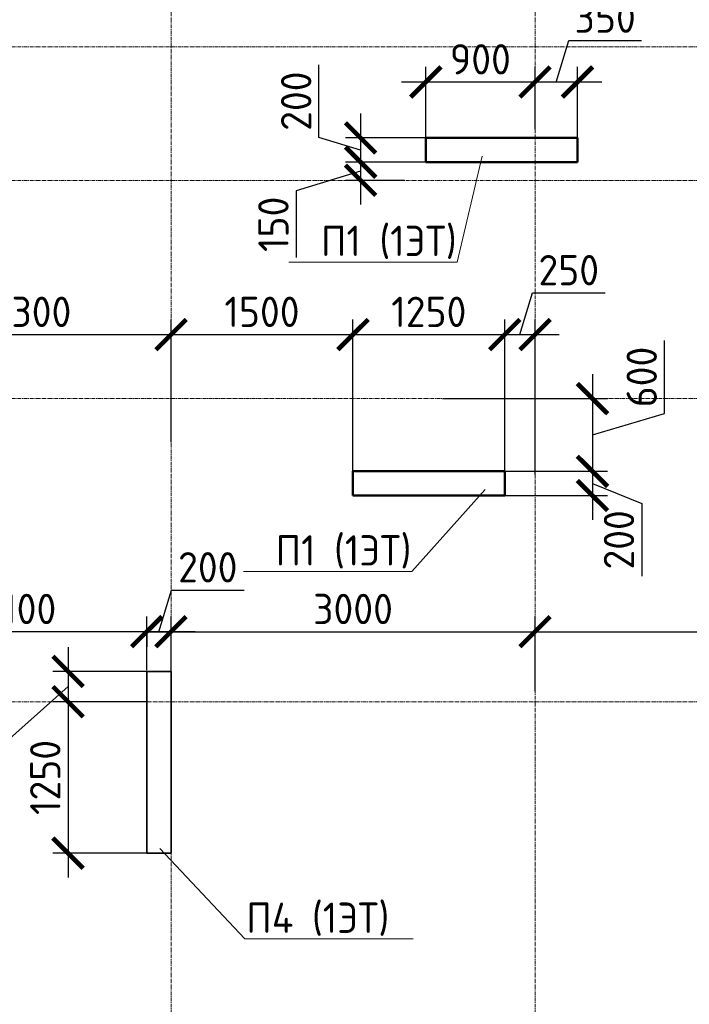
# Model space of a CAD drawing. Header units: millimetres. Extents: x 263826 to 1718326, y -423071 to 70137.
# Tile 199 of 256: x 456396 to 461914, y -77460 to -69339. Entities that reach past the tile are written whole.
import ezdxf
from ezdxf import colors
from ezdxf.entities.mleader import LeaderData, LeaderLine
from ezdxf.math import Vec2, Vec3

# ---------------------------------------------------------------- set-up
doc = ezdxf.new("R2010")
doc.units = ezdxf.units.MM
doc.linetypes.add('______5', pattern=[1100, 800, -100, 100, -100])
doc.linetypes.add('осевая', pattern=[50.8, 31.75, -6.35, 6.35, -6.35])
doc.layers.add('Колонна_ бетон', color=7, linetype='Continuous', lineweight=50, true_color=0xb4b496)
for name, color, linetype, lineweight in [('Конструкции 0.5', 5, 'Continuous', 50), ('Оси', 40, '______5', 18), ('подоснова', 151, 'Continuous', 5), ('РАЗМЕРЫ', 1, 'Continuous', 9)]:
    doc.layers.add(name, color=color, linetype=linetype, lineweight=lineweight)
doc.styles.add('GOST-2.304_Type-B', font='GOST_Common.ttf')
doc.dimstyles.new('СПДС', dxfattribs={"dimscale": 100, "dimtxt": 2.5, "dimasz": 2.5, "dimexe": 1.25, "dimexo": 0, "dimtad": 1, "dimdec": 0, "dimtxsty": 'GOST-2.304_Type-B', "dimblk": 'ARCHTICK', "dimcen": 2.5, "dimdle": 2, "dimadec": 0, "dimazin": 2, "dimtfac": 0.75, "dimtdec": 0, "dimtmove": 1, "dimatfit": 3, "dimfxl": 1, "dimtolj": 1, "dimarcsym": 1})

# ---------------------------------------------------------------- blocks, each defined once
blk = doc.blocks.new('оси 2.2-2.3')
at = {"layer": 'Оси', "color": 16, "linetype": 'осевая', "lineweight": 0, "transparency": 33554687}
for p, q in [((508254.9, -104267.9), (508254.9, -130953.9)), ((511254.9, -104267.9), (511254.9, -130953.9)), ((468076.3, -116595.4), (524372.9, -116595.4)), ((468076.3, -117695.4), (524372.9, -117695.4)), ((468076.3, -119495.4), (524372.9, -119495.4)), ((468076.3, -121995.4), (524372.9, -121995.4))]:
    blk.add_line(p, q, dxfattribs=at)
blk = doc.blocks.new('_ArchTick')
at = {"color": 0, "linetype": 'ByBlock', "const_width": 0.15}
blk.add_lwpolyline([(-0.5, -0.5), (0.5, 0.5)], dxfattribs=at)
blk = doc.blocks.new('*D1841')
at = {"layer": 'DEFPOINTS', "color": 0, "transparency": 16777216}
for p in [(460643, -74386.4), (457643, -74713.6), (460643, -74875.7)]:
    blk.add_point(p, dxfattribs=at)
at = {"layer": 'РАЗМЕРЫ', "color": 0, "lineweight": -2, "transparency": 16777216}
for p, q in [((457643, -74713.6), (457643, -74261.4)), ((460643, -74875.7), (460643, -74261.4)), ((457443, -74386.4), (460843, -74386.4))]:
    blk.add_line(p, q, dxfattribs=at)
at = {"layer": 'РАЗМЕРЫ', "color": 0, "lineweight": -2, "transparency": 16777216, "xscale": 250, "yscale": 250, "zscale": 250, "rotation": 180}
blk.add_blockref('_ArchTick', (457643, -74386.4), dxfattribs=at)
at = {"layer": 'РАЗМЕРЫ', "color": 0, "lineweight": -2, "transparency": 16777216, "xscale": 250, "yscale": 250, "zscale": 250}
blk.add_blockref('_ArchTick', (460643, -74386.4), dxfattribs=at)
at = {"layer": 'РАЗМЕРЫ', "color": 0, "lineweight": 0, "transparency": 16777216, "insert": (459143, -74198.9), "char_height": 250, "attachment_point": 5, "style": 'GOST-2.304_Type-B'}
blk.add_mtext('\\A1;3000', dxfattribs=at)
blk = doc.blocks.new('*D1842')
at = {"layer": 'DEFPOINTS', "color": 0, "transparency": 16777216}
for p in [(464243, -74386.4), (460643, -74875.7), (464243, -74850.1)]:
    blk.add_point(p, dxfattribs=at)
at = {"layer": 'РАЗМЕРЫ', "color": 0, "lineweight": -2, "transparency": 16777216}
for p, q in [((460643, -74875.7), (460643, -74261.4)), ((464243, -74850.1), (464243, -74261.4)), ((460443, -74386.4), (464443, -74386.4))]:
    blk.add_line(p, q, dxfattribs=at)
at = {"layer": 'РАЗМЕРЫ', "color": 0, "lineweight": -2, "transparency": 16777216, "xscale": 250, "yscale": 250, "zscale": 250, "rotation": 180}
blk.add_blockref('_ArchTick', (460643, -74386.4), dxfattribs=at)
at = {"layer": 'РАЗМЕРЫ', "color": 0, "lineweight": -2, "transparency": 16777216, "xscale": 250, "yscale": 250, "zscale": 250}
blk.add_blockref('_ArchTick', (464243, -74386.4), dxfattribs=at)
at = {"layer": 'РАЗМЕРЫ', "color": 0, "lineweight": 0, "transparency": 16777216, "insert": (462443, -74198.9), "char_height": 250, "attachment_point": 5, "style": 'GOST-2.304_Type-B'}
blk.add_mtext('\\A1;3600', dxfattribs=at)
blk = doc.blocks.new('*D1815')
at = {"layer": 'DEFPOINTS', "color": 0, "transparency": 16777216}
for p in [(457643, -71935.8), (455343, -72843.8), (457643, -72823.8)]:
    blk.add_point(p, dxfattribs=at)
at = {"layer": 'РАЗМЕРЫ', "color": 0, "lineweight": -2, "transparency": 16777216}
for p, q in [((455343, -72843.8), (455343, -71810.8)), ((457643, -72823.8), (457643, -71810.8)), ((455143, -71935.8), (457843, -71935.8))]:
    blk.add_line(p, q, dxfattribs=at)
at = {"layer": 'РАЗМЕРЫ', "color": 0, "lineweight": -2, "transparency": 16777216, "xscale": 250, "yscale": 250, "zscale": 250, "rotation": 180}
blk.add_blockref('_ArchTick', (455343, -71935.8), dxfattribs=at)
at = {"layer": 'РАЗМЕРЫ', "color": 0, "lineweight": -2, "transparency": 16777216, "xscale": 250, "yscale": 250, "zscale": 250}
blk.add_blockref('_ArchTick', (457643, -71935.8), dxfattribs=at)
at = {"layer": 'РАЗМЕРЫ', "color": 0, "lineweight": 0, "transparency": 16777216, "insert": (456493, -71748.3), "char_height": 250, "attachment_point": 5, "style": 'GOST-2.304_Type-B'}
blk.add_mtext('\\A1;2300', dxfattribs=at)
blk = doc.blocks.new('*D1855')
at = {"layer": 'DEFPOINTS', "color": 0, "transparency": 16777216}
for p in [(459142.5, -71935.8), (457643, -72823.8), (459142.5, -73063.6)]:
    blk.add_point(p, dxfattribs=at)
at = {"layer": 'РАЗМЕРЫ', "color": 0, "lineweight": -2, "transparency": 16777216}
for p, q in [((457643, -72823.8), (457643, -71810.8)), ((459142.5, -73063.6), (459142.5, -71810.8)), ((457443, -71935.8), (459342.5, -71935.8))]:
    blk.add_line(p, q, dxfattribs=at)
at = {"layer": 'РАЗМЕРЫ', "color": 0, "lineweight": -2, "transparency": 16777216, "xscale": 250, "yscale": 250, "zscale": 250, "rotation": 180}
blk.add_blockref('_ArchTick', (457643, -71935.8), dxfattribs=at)
at = {"layer": 'РАЗМЕРЫ', "color": 0, "lineweight": -2, "transparency": 16777216, "xscale": 250, "yscale": 250, "zscale": 250}
blk.add_blockref('_ArchTick', (459142.5, -71935.8), dxfattribs=at)
at = {"layer": 'РАЗМЕРЫ', "color": 0, "lineweight": 0, "transparency": 16777216, "insert": (458392.7, -71748.3), "char_height": 250, "attachment_point": 5, "style": 'GOST-2.304_Type-B'}
blk.add_mtext('\\A1;1500', dxfattribs=at)
blk = doc.blocks.new('*D1856')
at = {"layer": 'DEFPOINTS', "color": 0, "transparency": 16777216}
for p in [(460392.9, -71935.8), (459142.5, -73063.6), (460392.9, -73063.6)]:
    blk.add_point(p, dxfattribs=at)
at = {"layer": 'РАЗМЕРЫ', "color": 0, "lineweight": -2, "transparency": 16777216}
for p, q in [((459142.5, -73063.6), (459142.5, -71810.8)), ((460392.9, -73063.6), (460392.9, -71810.8)), ((458942.5, -71935.8), (460592.9, -71935.8))]:
    blk.add_line(p, q, dxfattribs=at)
at = {"layer": 'РАЗМЕРЫ', "color": 0, "lineweight": -2, "transparency": 16777216, "xscale": 250, "yscale": 250, "zscale": 250, "rotation": 180}
blk.add_blockref('_ArchTick', (459142.5, -71935.8), dxfattribs=at)
at = {"layer": 'РАЗМЕРЫ', "color": 0, "lineweight": -2, "transparency": 16777216, "xscale": 250, "yscale": 250, "zscale": 250}
blk.add_blockref('_ArchTick', (460392.9, -71935.8), dxfattribs=at)
at = {"layer": 'РАЗМЕРЫ', "color": 0, "lineweight": 0, "transparency": 16777216, "insert": (459767.7, -71748.3), "char_height": 250, "attachment_point": 5, "style": 'GOST-2.304_Type-B'}
blk.add_mtext('\\A1;1250', dxfattribs=at)
blk = doc.blocks.new('*D1857')
at = {"layer": 'DEFPOINTS', "color": 0, "transparency": 16777216}
for p in [(460643, -71935.8), (460392.9, -73063.6), (460643, -73091)]:
    blk.add_point(p, dxfattribs=at)
at = {"layer": 'РАЗМЕРЫ', "color": 0, "lineweight": -2, "transparency": 16777216}
for p, q in [((460517.9, -71935.8), (460621, -71592)), ((460621, -71592), (461221, -71592)), ((460392.9, -73063.6), (460392.9, -71810.8)), ((460643, -73091), (460643, -71810.8)), ((460192.9, -71935.8), (460843, -71935.8))]:
    blk.add_line(p, q, dxfattribs=at)
at = {"layer": 'РАЗМЕРЫ', "color": 0, "lineweight": -2, "transparency": 16777216, "xscale": 250, "yscale": 250, "zscale": 250, "rotation": 180}
blk.add_blockref('_ArchTick', (460392.9, -71935.8), dxfattribs=at)
at = {"layer": 'РАЗМЕРЫ', "color": 0, "lineweight": -2, "transparency": 16777216, "xscale": 250, "yscale": 250, "zscale": 250}
blk.add_blockref('_ArchTick', (460643, -71935.8), dxfattribs=at)
at = {"layer": 'РАЗМЕРЫ', "color": 0, "lineweight": 0, "transparency": 16777216, "insert": (460921, -71404.5), "char_height": 250, "attachment_point": 5, "style": 'GOST-2.304_Type-B'}
blk.add_mtext('\\A1;250', dxfattribs=at)
blk = doc.blocks.new('*D1858')
at = {"layer": 'DEFPOINTS', "color": 0, "transparency": 16777216}
for p in [(459880.1, -72463.6), (459880.1, -73063.6), (461116.2, -73063.6)]:
    blk.add_point(p, dxfattribs=at)
at = {"layer": 'РАЗМЕРЫ', "color": 0, "lineweight": -2, "transparency": 16777216}
for p, q in [((461710, -72585.5), (461710, -71985.5)), ((461116.2, -72263.6), (461116.2, -73263.6)), ((459880.1, -72463.6), (461241.2, -72463.6)), ((461116.2, -72763.6), (461710, -72585.5)), ((459880.1, -73063.6), (461241.2, -73063.6))]:
    blk.add_line(p, q, dxfattribs=at)
at = {"layer": 'РАЗМЕРЫ', "color": 0, "lineweight": -2, "transparency": 16777216, "xscale": 250, "yscale": 250, "zscale": 250}
for p, rotation in [((461116.2, -72463.6), 90), ((461116.2, -73063.6), 270)]:
    blk.add_blockref('_ArchTick', p, dxfattribs=dict(at, rotation=rotation))
at = {"layer": 'РАЗМЕРЫ', "color": 0, "lineweight": 0, "transparency": 16777216, "insert": (461522.5, -72285.5), "char_height": 250, "attachment_point": 5, "rotation": 90, "style": 'GOST-2.304_Type-B'}
blk.add_mtext('\\A1;600', dxfattribs=at)
blk = doc.blocks.new('*D1859')
at = {"layer": 'DEFPOINTS', "color": 0, "transparency": 16777216}
for p in [(459880.1, -73063.6), (460392.9, -73263.6), (461116.2, -73263.6)]:
    blk.add_point(p, dxfattribs=at)
at = {"layer": 'РАЗМЕРЫ', "color": 0, "lineweight": -2, "transparency": 16777216}
for p, q in [((461116.2, -72863.6), (461116.2, -73463.6)), ((459880.1, -73063.6), (461241.2, -73063.6)), ((461116.2, -73163.6), (461522.5, -73329)), ((460392.9, -73263.6), (461241.2, -73263.6)), ((461522.5, -73329), (461522.5, -73929))]:
    blk.add_line(p, q, dxfattribs=at)
at = {"layer": 'РАЗМЕРЫ', "color": 0, "lineweight": -2, "transparency": 16777216, "xscale": 250, "yscale": 250, "zscale": 250}
for p, rotation in [((461116.2, -73063.6), 90), ((461116.2, -73263.6), 270)]:
    blk.add_blockref('_ArchTick', p, dxfattribs=dict(at, rotation=rotation))
at = {"layer": 'РАЗМЕРЫ', "color": 0, "lineweight": 0, "transparency": 16777216, "insert": (461335, -73629), "char_height": 250, "attachment_point": 5, "rotation": 90, "style": 'GOST-2.304_Type-B'}
blk.add_mtext('\\A1;200', dxfattribs=at)
blk = doc.blocks.new('*D1865')
at = {"layer": 'DEFPOINTS', "color": 0, "transparency": 16777216}
for p in [(460643, -69852.8), (460643, -70240.5), (460992.9, -70313.6)]:
    blk.add_point(p, dxfattribs=at)
at = {"layer": 'РАЗМЕРЫ', "color": 0, "lineweight": -2, "transparency": 16777216}
for p, q in [((460817.9, -69852.8), (460921, -69509)), ((460921, -69509), (461521, -69509)), ((460643, -70240.5), (460643, -69727.8)), ((460992.9, -70313.6), (460992.9, -69727.8)), ((461192.9, -69852.8), (460443, -69852.8))]:
    blk.add_line(p, q, dxfattribs=at)
at = {"layer": 'РАЗМЕРЫ', "color": 0, "lineweight": -2, "transparency": 16777216, "xscale": 250, "yscale": 250, "zscale": 250, "rotation": 180}
blk.add_blockref('_ArchTick', (460643, -69852.8), dxfattribs=at)
at = {"layer": 'РАЗМЕРЫ', "color": 0, "lineweight": -2, "transparency": 16777216, "xscale": 250, "yscale": 250, "zscale": 250}
blk.add_blockref('_ArchTick', (460992.9, -69852.8), dxfattribs=at)
at = {"layer": 'РАЗМЕРЫ', "color": 0, "lineweight": 0, "transparency": 16777216, "insert": (461221, -69321.5), "char_height": 250, "attachment_point": 5, "style": 'GOST-2.304_Type-B'}
blk.add_mtext('\\A1;350', dxfattribs=at)
blk = doc.blocks.new('*D1866')
at = {"layer": 'DEFPOINTS', "color": 0, "transparency": 16777216}
for p in [(459742.9, -69852.8), (460643, -70097.2), (459742.9, -70313.6)]:
    blk.add_point(p, dxfattribs=at)
at = {"layer": 'РАЗМЕРЫ', "color": 0, "lineweight": -2, "transparency": 16777216}
for p, q in [((459742.9, -70313.6), (459742.9, -69727.8)), ((460643, -70097.2), (460643, -69727.8)), ((460843, -69852.8), (459542.9, -69852.8))]:
    blk.add_line(p, q, dxfattribs=at)
at = {"layer": 'РАЗМЕРЫ', "color": 0, "lineweight": -2, "transparency": 16777216, "xscale": 250, "yscale": 250, "zscale": 250, "rotation": 180}
blk.add_blockref('_ArchTick', (459742.9, -69852.8), dxfattribs=at)
at = {"layer": 'РАЗМЕРЫ', "color": 0, "lineweight": -2, "transparency": 16777216, "xscale": 250, "yscale": 250, "zscale": 250}
blk.add_blockref('_ArchTick', (460643, -69852.8), dxfattribs=at)
at = {"layer": 'РАЗМЕРЫ', "color": 0, "lineweight": 0, "transparency": 16777216, "insert": (460192.9, -69665.3), "char_height": 250, "attachment_point": 5, "style": 'GOST-2.304_Type-B'}
blk.add_mtext('\\A1;900', dxfattribs=at)
blk = doc.blocks.new('*D1867')
at = {"layer": 'DEFPOINTS', "color": 0, "transparency": 16777216}
for p in [(459863.5, -70313.6), (459205.7, -70513.6), (459863.5, -70513.6)]:
    blk.add_point(p, dxfattribs=at)
at = {"layer": 'РАЗМЕРЫ', "color": 0, "lineweight": -2, "transparency": 16777216}
for p, q in [((458862, -70310.5), (458862, -69710.5)), ((459205.7, -70113.6), (459205.7, -70713.6)), ((459205.7, -70413.6), (458862, -70310.5)), ((459863.5, -70313.6), (459080.7, -70313.6)), ((459863.5, -70513.6), (459080.7, -70513.6))]:
    blk.add_line(p, q, dxfattribs=at)
at = {"layer": 'РАЗМЕРЫ', "color": 0, "lineweight": -2, "transparency": 16777216, "xscale": 250, "yscale": 250, "zscale": 250}
for p, rotation in [((459205.7, -70313.6), 90), ((459205.7, -70513.6), 270)]:
    blk.add_blockref('_ArchTick', p, dxfattribs=dict(at, rotation=rotation))
at = {"layer": 'РАЗМЕРЫ', "color": 0, "lineweight": 0, "transparency": 16777216, "insert": (458674.5, -70010.5), "char_height": 250, "attachment_point": 5, "rotation": 90, "style": 'GOST-2.304_Type-B'}
blk.add_mtext('\\A1;200', dxfattribs=at)
blk = doc.blocks.new('*D1817')
at = {"layer": 'DEFPOINTS', "color": 0, "transparency": 16777216}
for p in [(459568.4, -70513.6), (459205.7, -70663.6), (459568.4, -70663.6)]:
    blk.add_point(p, dxfattribs=at)
at = {"layer": 'РАЗМЕРЫ', "color": 0, "lineweight": -2, "transparency": 16777216}
for p, q in [((459205.7, -70313.6), (459205.7, -70863.6)), ((459568.4, -70513.6), (459080.7, -70513.6)), ((459205.7, -70588.6), (458674.5, -70751.2)), ((459568.4, -70663.6), (459080.7, -70663.6)), ((458674.5, -70751.2), (458674.5, -71301.2))]:
    blk.add_line(p, q, dxfattribs=at)
at = {"layer": 'РАЗМЕРЫ', "color": 0, "lineweight": -2, "transparency": 16777216, "xscale": 250, "yscale": 250, "zscale": 250}
for p, rotation in [((459205.7, -70513.6), 90), ((459205.7, -70663.6), 270)]:
    blk.add_blockref('_ArchTick', p, dxfattribs=dict(at, rotation=rotation))
at = {"layer": 'РАЗМЕРЫ', "color": 0, "lineweight": 0, "transparency": 16777216, "insert": (458487, -71026.2), "char_height": 250, "attachment_point": 5, "rotation": 90, "style": 'GOST-2.304_Type-B'}
blk.add_mtext('\\A1;150', dxfattribs=at)
blk = doc.blocks.new('*D2218')
at = {"layer": 'DEFPOINTS', "color": 0, "transparency": 16777216}
for p in [(455343, -74386.4), (457443, -74354.9, -3300), (455343, -74858.3)]:
    blk.add_point(p, dxfattribs=at)
at = {"layer": 'РАЗМЕРЫ', "color": 0, "lineweight": -2, "transparency": 16777216}
for p, q in [((455343, -74858.3), (455343, -74261.4)), ((457643, -74386.4), (455143, -74386.4)), ((457443, -74354.9), (457443, -74511.4))]:
    blk.add_line(p, q, dxfattribs=at)
at = {"layer": 'РАЗМЕРЫ', "color": 0, "lineweight": -2, "transparency": 16777216, "xscale": 250, "yscale": 250, "zscale": 250, "rotation": 180}
blk.add_blockref('_ArchTick', (455343, -74386.4), dxfattribs=at)
at = {"layer": 'РАЗМЕРЫ', "color": 0, "lineweight": -2, "transparency": 16777216, "xscale": 250, "yscale": 250, "zscale": 250}
blk.add_blockref('_ArchTick', (457443, -74386.4), dxfattribs=at)
at = {"layer": 'РАЗМЕРЫ', "color": 0, "lineweight": 0, "transparency": 16777216, "insert": (456393, -74198.9), "char_height": 250, "attachment_point": 5, "style": 'GOST-2.304_Type-B'}
blk.add_mtext('\\A1;2100', dxfattribs=at)
blk = doc.blocks.new('*D2219')
at = {"layer": 'DEFPOINTS', "color": 0, "transparency": 16777216}
for p in [(457543, -74713.6, -200), (456794.2, -74963.6), (457443.1, -74963.6, -560)]:
    blk.add_point(p, dxfattribs=at)
at = {"layer": 'РАЗМЕРЫ', "color": 0, "lineweight": -2, "transparency": 16777216}
for p, q in [((456794.2, -74513.6), (456794.2, -75163.6)), ((457543, -74713.6), (456669.2, -74713.6)), ((456794.2, -74838.6), (456262.9, -75314.8)), ((457443.1, -74963.6), (456669.2, -74963.6)), ((456262.9, -75314.8), (456262.9, -75914.8))]:
    blk.add_line(p, q, dxfattribs=at)
at = {"layer": 'РАЗМЕРЫ', "color": 0, "lineweight": -2, "transparency": 16777216, "xscale": 250, "yscale": 250, "zscale": 250}
for p, rotation in [((456794.2, -74713.6), 90), ((456794.2, -74963.6), 270)]:
    blk.add_blockref('_ArchTick', p, dxfattribs=dict(at, rotation=rotation))
at = {"layer": 'РАЗМЕРЫ', "color": 0, "lineweight": 0, "transparency": 16777216, "insert": (456075.4, -75614.8), "char_height": 250, "attachment_point": 5, "rotation": 90, "style": 'GOST-2.304_Type-B'}
blk.add_mtext('\\A1;250', dxfattribs=at)
blk = doc.blocks.new('*D2220')
at = {"layer": 'DEFPOINTS', "color": 0, "transparency": 16777216}
for p in [(457443.1, -74963.6, -560), (456794.2, -76213.6), (457443.1, -76213.6, -200)]:
    blk.add_point(p, dxfattribs=at)
at = {"layer": 'РАЗМЕРЫ', "color": 0, "lineweight": -2, "transparency": 16777216}
for p, q in [((456794.2, -74763.6), (456794.2, -76413.6)), ((457443.1, -74963.6), (456669.2, -74963.6)), ((457443.1, -76213.6), (456669.2, -76213.6))]:
    blk.add_line(p, q, dxfattribs=at)
at = {"layer": 'РАЗМЕРЫ', "color": 0, "lineweight": -2, "transparency": 16777216, "xscale": 250, "yscale": 250, "zscale": 250}
for p, rotation in [((456794.2, -74963.6), 90), ((456794.2, -76213.6), 270)]:
    blk.add_blockref('_ArchTick', p, dxfattribs=dict(at, rotation=rotation))
at = {"layer": 'РАЗМЕРЫ', "color": 0, "lineweight": 0, "transparency": 16777216, "insert": (456606.7, -75588.6), "char_height": 250, "attachment_point": 5, "rotation": 90, "style": 'GOST-2.304_Type-B'}
blk.add_mtext('\\A1;1250', dxfattribs=at)
blk = doc.blocks.new('_None')
blk = doc.blocks.new('*D2221')
at = {"layer": 'DEFPOINTS', "color": 0, "transparency": 16777216}
for p in [(457443, -74386.4), (457443, -74703.8, 3100), (457643, -74713.6, 3100)]:
    blk.add_point(p, dxfattribs=at)
at = {"layer": 'РАЗМЕРЫ', "color": 0, "lineweight": -2, "transparency": 16777216}
for p, q in [((457543, -74386.4), (457646.1, -74042.6)), ((457646.1, -74042.6), (458246.1, -74042.6)), ((457443, -74703.8), (457443, -74261.4)), ((457643, -74713.6), (457643, -74261.4)), ((457843, -74386.4), (457243, -74386.4))]:
    blk.add_line(p, q, dxfattribs=at)
at = {"layer": 'РАЗМЕРЫ', "color": 0, "lineweight": -2, "transparency": 16777216, "xscale": 250, "yscale": 250, "zscale": 250, "rotation": 180}
blk.add_blockref('_ArchTick', (457443, -74386.4), dxfattribs=at)
at = {"layer": 'РАЗМЕРЫ', "color": 0, "lineweight": -2, "transparency": 16777216, "xscale": 250, "yscale": 250, "zscale": 250}
blk.add_blockref('_ArchTick', (457643, -74386.4), dxfattribs=at)
at = {"layer": 'РАЗМЕРЫ', "color": 0, "lineweight": 0, "transparency": 16777216, "insert": (457946.1, -73855.1), "char_height": 250, "attachment_point": 5, "style": 'GOST-2.304_Type-B'}
blk.add_mtext('\\A1;200', dxfattribs=at)

msp = doc.modelspace()

# ---------------------------------------------------------------- linework, layer by layer
at = {"layer": 'Колонна_ бетон', "color": 180, "linetype": 'Continuous', "lineweight": 35, "transparency": 33554687}
for p, q in [((457442.9511, -74713.62571, -4157.37226), (457642.9511, -74713.62571, -4157.37226)), ((457442.9511, -76213.62568, -4157.37226), (457442.9511, -74713.62571, -4157.37226)), ((457642.9511, -76213.62568, -4157.37226), (457642.9511, -74713.62571, -4157.37226)), ((457642.9511, -76213.62568, -4157.37226), (457442.9511, -76213.62568, -4157.37226))]:
    msp.add_line(p, q, dxfattribs=at)
at = {"layer": 'Конструкции 0.5'}
for p, q in [((460992.85531, -70313.62565, -4157.37226), (459742.85531, -70313.62565, -4157.37226)), ((459742.85531, -70313.62565, -4157.37226), (459742.85531, -70513.62565, -4157.37226)), ((460992.85531, -70513.62565, -4157.37226), (460992.85531, -70313.62565, -4157.37226)), ((459742.85531, -70513.62565, -4157.37226), (460992.85531, -70513.62565, -4157.37226)), ((460392.85531, -73063.62565, -4157.37226), (459142.49668, -73063.62564, -4157.37226)), ((459142.49668, -73063.62564, -4157.37226), (459142.49668, -73263.62563, -4157.37226)), ((460392.85531, -73263.62563, -4157.37226), (460392.85531, -73063.62565, -4157.37226)), ((459142.49668, -73263.62563, -4157.37226), (460392.85531, -73263.62563, -4157.37226))]:
    msp.add_line(p, q, dxfattribs=at)

# ---------------------------------------------------------------- block references
at = {"layer": 'РАЗМЕРЫ', "color": 1}
msp.add_blockref('оси 2.2-2.3', (-50611.99665, 47031.72666, -4157.37226), dxfattribs=at)

# ---------------------------------------------------------------- dimensions: what is measured, and where the dimension line sits
at = {"layer": 'РАЗМЕРЫ', "color": 1, "lineweight": 0}
for base, p1, p2, picture, middle in [((460642.95107, -69852.76285, -4157.37226), (460992.85531, -70313.62565, -4157.37226), (460642.95107, -70240.53575, -4157.37226), '*D1865', (460983.52819, -69321.51285, -4157.37226)), ((459742.85531, -69852.76285, -4157.37226), (460642.95107, -70097.22817, -4157.37226), (459742.85531, -70313.62565, -4157.37226), '*D1866', (460192.90319, -69665.26285, -4157.37226)), ((460642.95107, -71935.78022, -4157.37226), (460392.85531, -73063.62565, -4157.37226), (460642.95107, -73090.97011, -4157.37226), '*D1857', (460683.52819, -71404.53022, -4157.37226)), ((457642.95107, -71935.78022, -4157.37226), (455342.95107, -72843.84188, -4157.37226), (457642.95107, -72823.80528, -4157.37226), '*D1815', (456492.95107, -71748.28022, -4157.37226)), ((459142.49668, -71935.78022, -4157.37226), (457642.95107, -72823.80528, -4157.37226), (459142.49668, -73063.62564, -4157.37226), '*D1855', (458392.72388, -71748.28022, -4157.37226)), ((460392.85531, -71935.78022, -4157.37226), (459142.49668, -73063.62564, -4157.37226), (460392.85531, -73063.62565, -4157.37226), '*D1856', (459767.676, -71748.28022, -4157.37226)), ((457442.9511, -74386.35026, -7257.37226), (457642.9511, -74713.62571, -4157.37226), (457442.9511, -74703.80436, -4157.37226), '*D2221', (457708.5761, -73855.10026, -7257.37226)), ((455342.95348, -74386.35026, -3957.37226), (457442.9511, -74354.94667, -7257.37226), (455342.95348, -74858.30436, -3957.37226), '*D2218', (456392.95229, -74198.85026, -3957.37226)), ((460642.95107, -74386.35026, -4157.37226), (457642.9511, -74713.62571, -4157.37226), (460642.95107, -74875.70118, -4157.37226), '*D1841', (459142.95109, -74198.85026, -4157.37226)), ((464242.967, -74386.35026, -4157.37226), (460642.95107, -74875.70118, -4157.37226), (464242.967, -74850.14922, -4157.37226), '*D1842', (462442.95903, -74198.85026, -4157.37226))]:
    dim = msp.add_linear_dim(base=base, p1=p1, p2=p2, dimstyle='СПДС', dxfattribs=at)
    dim.commit()
    dim.dimension.update_dxf_attribs({"geometry": picture, "text_midpoint": middle})
for base, p1, p2, picture, middle in [((459205.74176, -70513.62565, -4157.37226), (459863.53015, -70313.62565, -4157.37226), (459863.53015, -70513.62565, -4157.37226), '*D1867', (458674.49176, -70248.00065, -4157.37226)), ((461116.21798, -73063.62565, -4157.37226), (459880.09257, -72463.62565, -4157.37226), (459880.09257, -73063.62565, -4157.37226), '*D1858', (461522.46798, -72523.00065, -4157.37226)), ((456794.17156, -76213.62568, -3957.37226), (457443.10124, -74963.62565, -4517.37226), (457443.10124, -76213.62568, -4157.37226), '*D2220', (456606.67156, -75588.62566, -3957.37226))]:
    dim = msp.add_linear_dim(base=base, p1=p1, p2=p2, angle=90, dimstyle='СПДС', dxfattribs=at)
    dim.commit()
    dim.dimension.update_dxf_attribs({"geometry": picture, "text_midpoint": middle})
for base, p1, p2, picture, middle in [((459205.74176, -70663.62565, -4157.37226), (459568.3673, -70513.62565, -4157.37226), (459568.3673, -70663.62565, -4157.37226), '*D1817', (458674.49176, -70813.72724, -4157.37226)), ((461116.21798, -73263.62563, -4157.37226), (459880.09257, -73063.62565, -4157.37226), (460392.85531, -73263.62563, -4157.37226), '*D1859', (461522.46798, -73391.53085, -4157.37226)), ((456794.17156, -74963.62565, -3957.37226), (457542.9511, -74713.62571, -4157.37226), (457443.10124, -74963.62565, -4517.37226), '*D2219', (456262.92156, -75377.33613, -3957.37226))]:
    dim = msp.add_linear_dim(base=base, p1=p1, p2=p2, angle=90, dimstyle='СПДС', dxfattribs=at)
    dim.commit()
    dim.dimension.update_dxf_attribs({"geometry": picture, "text_midpoint": middle, "dimtype": 160})

# ---------------------------------------------------------------- leaders
at = {"layer": 'подоснова', "color": 4, "ltscale": 0.3}
ml = msp.add_multileader_mtext('Standard', dxfattribs=at)
ml.set_content('П1 (1ЭТ)', color=4, style='GOST-2.304_Type-B')
ml.set_leader_properties(color=256, linetype='ByLayer', lineweight=15)
ml.set_arrow_properties(name='NONE')
ml.build(insert=Vec2(0, 0))
ml.multileader.update_dxf_attribs({"text_left_attachment_type": 6, "text_right_attachment_type": 6, "dogleg_length": 0.1, "arrow_head_size": 18})
ctx = ml.context
ctx.base_point, ctx.char_height, ctx.arrow_head_size, ctx.landing_gap_size, ctx.plane_origin = Vec3(458875.10773, -71337.97306, -4157.37226), 250, 18, 20, Vec3(450363.33759, -70333.16045, -4157.37226)
ctx.left_attachment, ctx.right_attachment, ctx.text_align_type = 6, 6, 1
notes = []
notes.append((ctx, [(1, (1, 1, 0), (460000.81379, -71337.97306, -4157.37226), (-1, 0), 0.1, [(0, [(460206.27293, -70465.3483, -4157.37226)], 0, [])])]))
ctx.mtext.insert, ctx.mtext.alignment, ctx.mtext.flow_direction = Vec3(459437.91076, -71037.97306, -4157.37226), 2, 5
ml = msp.add_multileader_mtext('Standard', dxfattribs=at)
ml.set_content('П1 (1ЭТ)', color=4, style='GOST-2.304_Type-B')
ml.set_leader_properties(color=256, linetype='ByLayer', lineweight=15)
ml.set_arrow_properties(name='NONE')
ml.build(insert=Vec2(0, 0))
ml.multileader.update_dxf_attribs({"text_left_attachment_type": 6, "text_right_attachment_type": 6, "dogleg_length": 0.1, "arrow_head_size": 18})
ctx = ml.context
ctx.base_point, ctx.char_height, ctx.arrow_head_size, ctx.landing_gap_size, ctx.plane_origin = Vec3(458501.35594, -73890.60139, 3100), 250, 18, 20, Vec3(450389.65236, -73080.65366, 3100)
ctx.left_attachment, ctx.right_attachment, ctx.text_align_type = 6, 6, 1
notes.append((ctx, [(1, (1, 1, 0), (459627.062, -73890.60139, 3100), (-1, 0), 0.1, [(0, [(460232.58771, -73212.84151, 3100)], 0, [])])]))
ctx.mtext.insert, ctx.mtext.alignment, ctx.mtext.flow_direction = Vec3(459064.15897, -73590.60139, 3100), 2, 5
at = {"layer": 'подоснова', "color": 5, "ltscale": 0.3}
ml = msp.add_multileader_mtext('Standard', dxfattribs=at)
ml.set_content('П4 (1ЭТ)', color=5, style='GOST-2.304_Type-B')
ml.set_leader_properties(color=256, linetype='ByLayer', lineweight=15)
ml.set_arrow_properties(name='NONE')
ml.build(insert=Vec2(0, 0))
ml.multileader.update_dxf_attribs({"text_left_attachment_type": 6, "text_right_attachment_type": 6, "dogleg_length": 0.1, "arrow_head_size": 18})
ctx = ml.context
ctx.base_point, ctx.char_height, ctx.arrow_head_size, ctx.landing_gap_size, ctx.plane_origin = Vec3(458251.92288, -76920.71767, -4517.37226), 250, 18, 20, Vec3(450646.50074, -74493.13977, -4517.37226)
ctx.left_attachment, ctx.right_attachment, ctx.text_align_type = 6, 6, 1
notes.append((ctx, [(0, (1, 1, 0), (458251.82288, -76920.71767, -4517.37226), (1, 0), 0.1, [(0, [(457551.1913, -76173.39493, -4517.37226)], 0, [])])]))
ctx.mtext.insert, ctx.mtext.alignment, ctx.mtext.flow_direction = Vec3(458852.22591, -76620.71767, -4517.37226), 2, 5
for ctx, leaders in notes:
    for number, flags, end, landing, length, lines in leaders:
        leader = LeaderData()
        leader.index, (leader.has_last_leader_line, leader.has_dogleg_vector, leader.attachment_direction) = number, flags
        leader.last_leader_point, leader.dogleg_vector, leader.dogleg_length = Vec3(end), Vec3(landing), length
        for number, points, colour, breaks in lines:
            line = LeaderLine()
            line.index, line.vertices, line.color, line.breaks = number, Vec3.list(points), colors.encode_raw_color(colour), breaks
            leader.lines.append(line)
        ctx.leaders.append(leader)

doc.saveas('drawing.dxf')
